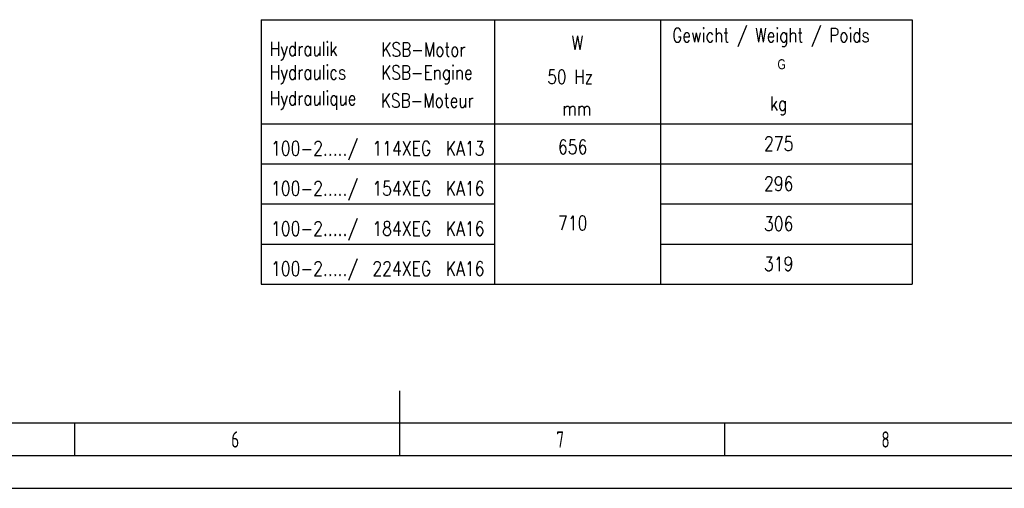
# Model space of a CAD drawing. Header units: millimetres. Extents: x 0 to 5940, y 0 to 4200.
# Tile 15 of 52: x 2385 to 3900, y 0 to 720. Entities that reach past the tile are written whole.
import ezdxf

# ---------------------------------------------------------------- set-up
doc = ezdxf.new("R2010")
doc.units = ezdxf.units.MM
doc.header["$LTSCALE"] = 50
doc.layers.get('0').update_dxf_attribs({"linetype": 'CONTINUOUS'})
for name, color, linetype in [('01-LINIE-025', 1, 'CONTINUOUS'), ('02-LINIE-035', 2, 'CONTINUOUS'), ('10-TEXT-025', 1, 'CONTINUOUS'), ('11-TEXT-035', 2, 'CONTINUOUS'), ('KSB-BLATTRAND', 2, 'CONTINUOUS')]:
    doc.layers.add(name, color=color, linetype=linetype)
doc.layers.add('Level 4', color=7, linetype='CONTINUOUS', lineweight=0)
doc.styles.add('ROMANS', font='romans', dxfattribs={"width": 0.8})
doc.styles.get("Standard").update_dxf_attribs({"font": 'ISOCP.SHX'})
doc.styles.add('Style-WORKING', font='WORKING.shx', dxfattribs={"width": 0.8})

# ---------------------------------------------------------------- blocks, each defined once
blk = doc.blocks.new('Rahmen_A2')
at = {"color": 1, "ltscale": 150}
for p, q in [((584, 10), (10, 10)), ((0, 0), (594, 0))]:
    blk.add_line(p, q, dxfattribs=at)
at = {"layer": 'KSB-BLATTRAND'}
for p, q in [((297, 5), (297, 15)), ((247, 5), (247, 10)), ((297, 5), (297, 10)), ((347, 5), (347, 10)), ((589, 5), (5, 5))]:
    blk.add_line(p, q, dxfattribs=at)
at = {"layer": 'KSB-BLATTRAND', "width": 0.75}
for s, p in [('6', (271.0625, 6.25)), ('7', (321.0625, 6.25)), ('8', (371.0625, 6.25))]:
    blk.add_text(s, height=2.5, dxfattribs=at).set_placement(p)

msp = doc.modelspace()

# ---------------------------------------------------------------- linework, layer by layer
at = {"layer": '01-LINIE-025'}
for p, q in [((2756.4, 498.6), (3758.1, 498.6)), ((2756.4, 437), (3115.6, 437)), ((3370.8, 437), (3758.1, 437)), ((2756.4, 375.4), (3115.6, 375.4)), ((3370.8, 375.4), (3758.1, 375.4))]:
    msp.add_line(p, q, dxfattribs=at)
at = {"layer": '02-LINIE-035'}
for p, q in [((2756.4, 720.3), (2756.4, 313.8)), ((2756.4, 720.3), (3758.1, 720.3)), ((3115.6, 720.3), (3115.6, 313.8)), ((3370.8, 720.3), (3370.8, 313.8)), ((2756.4, 560.2), (3758.1, 560.2)), ((2756.4, 313.8), (3758.1, 313.8))]:
    msp.add_line(p, q, dxfattribs=at)
at = {"layer": 'Level 4', "color": 2, "linetype": 'Continuous', "lineweight": -3}
msp.add_line((3758.1, 720.3), (3758.1, 313.8), dxfattribs=at)

# ---------------------------------------------------------------- block references
at = {"layer": 'KSB-BLATTRAND', "xscale": 10, "yscale": 10, "zscale": 10}
msp.add_blockref('Rahmen_A2', (0, 0), dxfattribs=at)

# ---------------------------------------------------------------- texts
at = {"layer": '02-LINIE-035', "style": 'ROMANS', "width": 0.8}
msp.add_text('Gewicht / Weight / Poids', height=21.599, dxfattribs=at).set_placement((3388.9, 685.7))
at = {"layer": '10-TEXT-025', "style": 'ROMANS', "width": 0.8}
for s, p in [('100-2...../', (2771.7, 511.5)), ('114XEG', (2927.6, 511.5)), ('KA13', (3040.5, 511.5)), ('656', (3213.1, 513.8)), ('275', (3530, 518.8)), ('100-2...../', (2771.7, 449.9)), ('154XEG', (2927.6, 449.9)), ('KA16', (3040.5, 449.9)), ('296', (3530, 457.2)), ('100-2...../', (2771.7, 388.3)), ('184XEG', (2927.6, 388.3)), ('KA16', (3040.5, 388.3)), ('710', (3213.1, 396.9)), ('306', (3530, 395.6)), ('100-2...../', (2771.7, 326.7)), ('224XEG', (2927.6, 326.7)), ('KA16', (3040.5, 326.7)), ('319', (3530, 334))]:
    msp.add_text(s, height=22, dxfattribs=at).set_placement(p)
at = {"layer": '11-TEXT-035', "style": 'ROMANS', "width": 0.8}
for s, height, p in [('Hydraulik', 21.6, (2769.7, 664.6)), ('KSB-Motor', 21.6, (2941.5, 663.6)), ('W', 21.6, (3234.1, 673.9)), ('Hydraulics', 21.6, (2769.7, 628.6)), ('KSB-Engine', 21.6, (2941.1, 628.2)), ('50 Hz', 21.6, (3196.7, 621.8)), ('Hydraulique', 21.598, (2769.7, 588.7)), ('KSB-Moteur', 21.6, (2940.6, 585.4)), ('kg', 21.6, (3539, 580.5)), ('mm', 21.6, (3219.9, 572.8))]:
    msp.add_text(s, height=height, dxfattribs=at).set_placement(p)
at = {"layer": 'Level 4', "color": 1, "linetype": 'Continuous', "lineweight": -3, "style": 'Style-WORKING', "width": 0.8}
msp.add_text('G', height=15.4, dxfattribs=at).set_placement((3550.8, 644.1))

doc.saveas('drawing.dxf')
